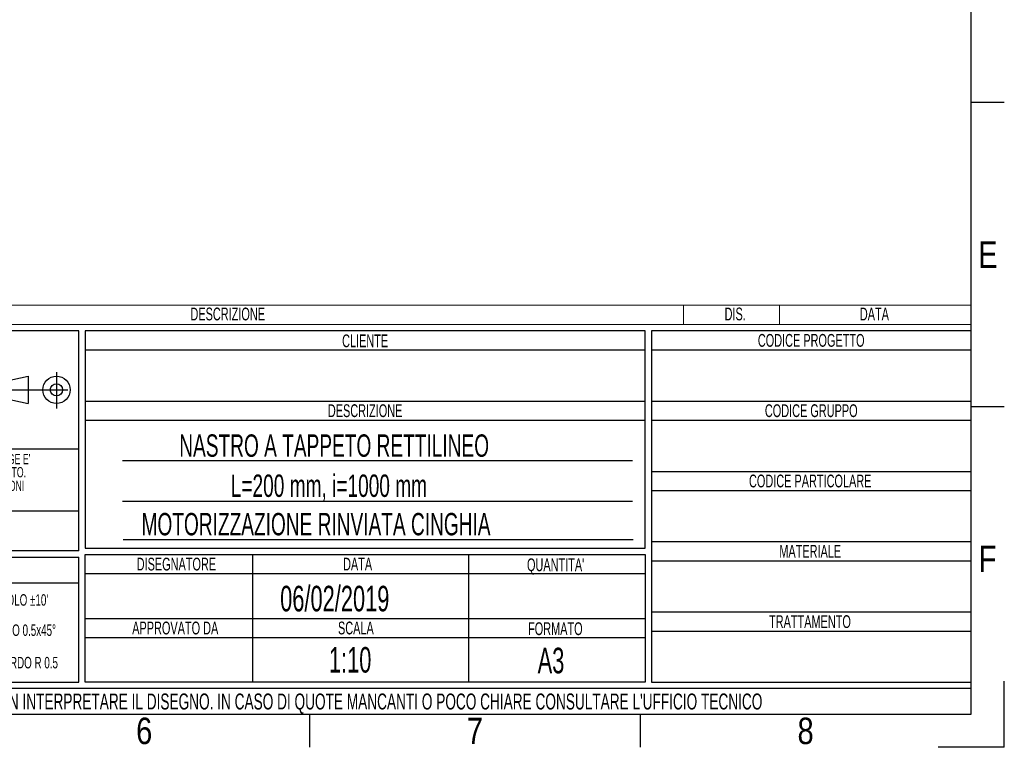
# Model space of a CAD drawing. Header units: millimetres. Extents: x 0 to 420, y 0 to 299.
# Tile 45 of 72: x 266 to 420, y 0 to 114. Entities that reach past the tile are written whole.
import ezdxf
from ezdxf.enums import TextEntityAlignment as Align

# ---------------------------------------------------------------- set-up
doc = ezdxf.new("R2010")
doc.units = ezdxf.units.MM
doc.linetypes.add('CENTERX2', pattern=[20.32, 12.7, -2.54, 2.54, -2.54])
doc.layers.add('CARTIGLIO', color=140, linetype='Continuous')
doc.styles.add('SLDTEXTSTYLE0', font='TXT', dxfattribs={"width": 0.638298})
doc.styles.add('SLDTEXTSTYLE1', font='TXT', dxfattribs={"width": 0.675})
doc.styles.add('SLDTEXTSTYLE2', font='TXT', dxfattribs={"width": 0.821468})

# ---------------------------------------------------------------- blocks, each defined once
blk = doc.blocks.new('SW_NOTE_0')
at = {"layer": 'CARTIGLIO', "color": 0, "insert": (7.53, 2.58), "char_height": 2, "attachment_point": 2, "style": 'SLDTEXTSTYLE0'}
blk.add_mtext('TRATTAMENTO', dxfattribs=at)
blk = doc.blocks.new('SW_NOTE_0_1')
at = {"layer": 'CARTIGLIO', "color": 0, "insert": (85.41, 3.22), "char_height": 2.5, "attachment_point": 2, "style": 'SLDTEXTSTYLE0'}
blk.add_mtext("ATTENZIONE: NON INTERPRETARE IL DISEGNO. IN CASO DI QUOTE MANCANTI O POCO CHIARE CONSULTARE L'UFFICIO TECNICO", dxfattribs=at)
blk = doc.blocks.new('SW_NOTE_0_2')
at = {"layer": 'CARTIGLIO', "color": 0, "insert": (3.51, 2.58), "char_height": 2, "attachment_point": 2, "style": 'SLDTEXTSTYLE0'}
blk.add_mtext('SCALA', dxfattribs=at)
blk = doc.blocks.new('SW_NOTE_0_3')
at = {"layer": 'CARTIGLIO', "color": 0, "insert": (8.67, 2.58), "char_height": 2, "attachment_point": 2, "style": 'SLDTEXTSTYLE0'}
blk.add_mtext('APPROVATO DA', dxfattribs=at)
blk = doc.blocks.new('SW_NOTE_0_4')
at = {"layer": 'CARTIGLIO', "color": 0, "insert": (5.4, 2.58), "char_height": 2, "attachment_point": 2, "style": 'SLDTEXTSTYLE0'}
blk.add_mtext('FORMATO', dxfattribs=at)
blk = doc.blocks.new('SW_NOTE_0_5')
at = {"layer": 'CARTIGLIO', "color": 0, "insert": (7.61, 2.58), "char_height": 2, "attachment_point": 2, "style": 'SLDTEXTSTYLE0'}
blk.add_mtext('DISEGNATORE', dxfattribs=at)
blk = doc.blocks.new('SW_NOTE_0_6')
at = {"layer": 'CARTIGLIO', "color": 0, "insert": (2.85, 2.58), "char_height": 2, "attachment_point": 2, "style": 'SLDTEXTSTYLE0'}
blk.add_mtext('DATA', dxfattribs=at)
blk = doc.blocks.new('SW_NOTE_0_7')
at = {"layer": 'CARTIGLIO', "color": 0, "insert": (5.56, 2.58), "char_height": 2, "attachment_point": 2, "style": 'SLDTEXTSTYLE0'}
blk.add_mtext("QUANTITA'", dxfattribs=at)
blk = doc.blocks.new('SW_NOTE_0_8')
at = {"layer": 'CARTIGLIO', "color": 0, "insert": (7.1, 2.58), "char_height": 2, "attachment_point": 2, "style": 'SLDTEXTSTYLE0'}
blk.add_mtext('DESCRIZIONE', dxfattribs=at)
blk = doc.blocks.new('SW_NOTE_0_9')
at = {"layer": 'CARTIGLIO', "color": 0, "insert": (4.23, 2.58), "char_height": 2, "attachment_point": 2, "style": 'SLDTEXTSTYLE0'}
blk.add_mtext('CLIENTE', dxfattribs=at)
blk = doc.blocks.new('SW_NOTE_0_10')
at = {"layer": 'CARTIGLIO', "color": 0, "insert": (5.69, 2.58), "char_height": 2, "attachment_point": 2, "style": 'SLDTEXTSTYLE0'}
blk.add_mtext('MATERIALE', dxfattribs=at)
blk = doc.blocks.new('SW_NOTE_0_11')
at = {"layer": 'CARTIGLIO', "color": 0, "insert": (12.15, 2.58), "char_height": 2, "attachment_point": 2, "style": 'SLDTEXTSTYLE0'}
blk.add_mtext('CODICE PARTICOLARE', dxfattribs=at)
blk = doc.blocks.new('SW_NOTE_0_12')
at = {"layer": 'CARTIGLIO', "color": 0, "insert": (9.55, 2.58), "char_height": 2, "attachment_point": 2, "style": 'SLDTEXTSTYLE0'}
blk.add_mtext('CODICE GRUPPO', dxfattribs=at)
blk = doc.blocks.new('SW_NOTE_0_13')
at = {"layer": 'CARTIGLIO', "color": 0, "insert": (10.69, 2.58), "char_height": 2, "attachment_point": 2, "style": 'SLDTEXTSTYLE0'}
blk.add_mtext('CODICE PROGETTO', dxfattribs=at)
blk = doc.blocks.new('SW_NOTE_0_14')
at = {"layer": 'CARTIGLIO', "color": 0, "insert": (6.68, 2.32), "char_height": 1.8, "attachment_point": 2, "style": 'SLDTEXTSTYLE0'}
blk.add_mtext("ANGOLO ±10'", dxfattribs=at)
blk = doc.blocks.new('SW_NOTE_0_15')
at = {"layer": 'CARTIGLIO', "color": 0, "insert": (23.94, 3.87), "char_height": 3, "attachment_point": 2, "style": 'SLDTEXTSTYLE0'}
blk.add_mtext('TOLLERANZE DI LAVORAZIONE', dxfattribs=at)
blk = doc.blocks.new('SW_NOTE_0_16')
at = {"layer": 'CARTIGLIO', "color": 0, "insert": (21.07, 5.8), "char_height": 4.5, "attachment_point": 2, "style": 'SLDTEXTSTYLE1'}
blk.add_mtext('CONFIDENZIALE', dxfattribs=at)
blk = doc.blocks.new('SW_NOTE_0_17')
at = {"layer": 'CARTIGLIO', "color": 0, "insert": (28.04, 2.06), "char_height": 1.6, "attachment_point": 2, "style": 'SLDTEXTSTYLE0'}
blk.add_mtext('DISEGNO ESEGUITO CON CAD NON SONO AMMESSE VARIAZIONI', dxfattribs=at)
blk = doc.blocks.new('SW_NOTE_0_18')
at = {"layer": 'CARTIGLIO', "color": 0, "insert": (27.34, 2.06), "char_height": 1.6, "attachment_point": 2, "style": 'SLDTEXTSTYLE0'}
blk.add_mtext('VIETATO RIPRODURRE O COMUNICARNE A TERZI IL CONTENUTO.', dxfattribs=at)
blk = doc.blocks.new('SW_NOTE_0_19')
at = {"layer": 'CARTIGLIO', "color": 0, "insert": (7.59, 2.32), "char_height": 1.8, "attachment_point": 2, "style": 'SLDTEXTSTYLE0'}
blk.add_mtext('SMUSSO 0.5x45°', dxfattribs=at)
blk = doc.blocks.new('SW_NOTE_0_21')
at = {"layer": 'CARTIGLIO', "color": 0, "char_height": 1.6, "attachment_point": 2, "style": 'SLDTEXTSTYLE0'}
for s, insert in [("DISEGNO DI PROPRIETA'", (10.28, 2.06)), ('ALUSIC srl', (25.45, 2.06)), (". A TERMINI DI LEGGE E'", (39.41, 2.06))]:
    blk.add_mtext(s, dxfattribs=dict(at, insert=insert))
blk = doc.blocks.new('SW_NOTE_0_22')
at = {"layer": 'CARTIGLIO', "color": 0, "insert": (8.57, 2.32), "char_height": 1.8, "attachment_point": 2, "style": 'SLDTEXTSTYLE0'}
blk.add_mtext('RACCORDO R 0.5', dxfattribs=at)
blk = doc.blocks.new('SW_NOTE_0_28')
at = {"layer": 'CARTIGLIO', "color": 0, "insert": (2.85, 2.58), "char_height": 2, "attachment_point": 2, "style": 'SLDTEXTSTYLE0'}
blk.add_mtext('DATA', dxfattribs=at)
blk = doc.blocks.new('SW_NOTE_0_29')
at = {"layer": 'CARTIGLIO', "color": 0, "insert": (7.1, 2.58), "char_height": 2, "attachment_point": 2, "style": 'SLDTEXTSTYLE0'}
blk.add_mtext('DESCRIZIONE', dxfattribs=at)
blk = doc.blocks.new('SW_NOTE_0_30')
at = {"layer": 'CARTIGLIO', "color": 0, "insert": (1.97, 2.58), "char_height": 2, "attachment_point": 2, "style": 'SLDTEXTSTYLE0'}
blk.add_mtext('DIS.', dxfattribs=at)
blk = doc.blocks.new('Cartiglio ALUSIC')
at = {"color": 161, "linetype": 'Continuous', "lineweight": 18}
for p, q in [((113.97, 154), (313.62, 154)), ((268.62, 154), (268.62, 151)), ((283.62, 154), (283.62, 151)), ((313.62, 151), (313.62, 154)), ((113.97, 151), (313.62, 151))]:
    blk.add_line(p, q, dxfattribs=at)
at = {"layer": 'CARTIGLIO'}
for p, q in [((173.97, 150), (113.97, 150)), ((173.97, 115.55), (173.97, 150)), ((262.62, 150), (174.97, 150)), ((174.97, 150), (174.97, 116)), ((262.62, 116), (262.62, 150)), ((313.62, 150), (263.62, 150)), ((263.62, 150), (263.62, 95)), ((313.62, 95), (313.62, 150)), ((174.97, 147), (262.62, 147)), ((263.62, 147), (313.62, 147)), ((160.56, 141.71), (166.06, 142.89)), ((166.06, 142.89), (166.06, 138.61)), ((160.56, 139.79), (166.06, 138.61)), ((174.97, 139), (262.62, 139)), ((263.62, 139), (313.62, 139)), ((174.97, 136), (262.62, 136)), ((263.62, 136), (313.62, 136)), ((113.97, 131.5), (173.97, 131.5)), ((260.62, 129.67), (180.8, 129.67)), ((263.62, 128), (313.62, 128)), ((263.62, 125), (313.62, 125)), ((180.8, 123.31), (260.62, 123.31)), ((173.97, 121.76), (113.97, 121.76)), ((180.92, 117.32), (260.74, 117.32)), ((173.97, 115.55), (113.97, 115.55)), ((174.97, 116), (262.62, 116)), ((263.62, 117), (313.62, 117)), ((113.97, 114.55), (173.97, 114.55)), ((173.97, 95), (173.97, 114.55)), ((174.97, 115), (262.62, 115)), ((174.97, 95), (174.97, 115)), ((201.14, 115), (201.14, 95)), ((234.97, 115), (234.97, 95)), ((262.62, 115), (262.62, 95)), ((263.62, 114), (313.62, 114)), ((174.97, 112), (262.62, 112)), ((173.96, 110.49), (113.96, 110.49)), ((174.97, 105), (262.62, 105)), ((263.62, 106), (313.62, 106)), ((174.97, 102), (262.62, 102)), ((263.62, 103), (313.62, 103)), ((113.97, 95), (173.97, 95)), ((313.62, 94), (113.97, 94)), ((262.62, 95), (174.97, 95)), ((263.62, 95), (313.62, 95)), ((313.62, 90), (313.62, 94)), ((113.97, 90), (313.62, 90))]:
    blk.add_line(p, q, dxfattribs=at)
at = {"layer": 'CARTIGLIO', "linetype": 'CENTERX2'}
for p, q in [((170.49, 143.5), (170.49, 137.84)), ((159.56, 140.75), (173.38, 140.75))]:
    blk.add_line(p, q, dxfattribs=at)
at = {"layer": 'CARTIGLIO', "linetype": 'Continuous'}
blk.add_line((113.97, 90), (313.62, 90), dxfattribs=at)
at = {"layer": 'CARTIGLIO'}
for radius in [2.14, 0.957]:
    blk.add_circle((170.49, 140.75), radius, dxfattribs=at)
at = {"layer": 'CARTIGLIO', "color": 140}
for name, p in [('SW_NOTE_0_29', (190.19, 151.04)), ('SW_NOTE_0_30', (274.72, 151.04)), ('SW_NOTE_0_28', (295.62, 151.04)), ('SW_NOTE_0_9', (214.56, 146.84)), ('SW_NOTE_0_13', (277.89, 146.91)), ('SW_NOTE_0_8', (211.69, 135.91)), ('SW_NOTE_0_12', (279.04, 135.91)), ('SW_NOTE_0_21', (118.97, 128.66)), ('SW_NOTE_0_18', (116.35, 126.61)), ('SW_NOTE_0_17', (115.64, 124.47)), ('SW_NOTE_0_11', (276.28, 124.91)), ('SW_NOTE_0_16', (122.24, 115.47)), ('SW_NOTE_0_10', (282.74, 113.91)), ('SW_NOTE_0_15', (119.54, 110.32)), ('SW_NOTE_0_5', (181.65, 111.91)), ('SW_NOTE_0_6', (214.76, 111.91)), ('SW_NOTE_0_7', (243.03, 111.8)), ('SW_NOTE_0_14', (157.6, 106.46)), ('SW_NOTE_0', (280.86, 102.91)), ('SW_NOTE_0_19', (156.67, 101.73)), ('SW_NOTE_0_3', (180.41, 101.91)), ('SW_NOTE_0_2', (213.83, 101.91)), ('SW_NOTE_0_4', (243.15, 101.8)), ('SW_NOTE_0_22', (155.63, 96.65)), ('SW_NOTE_0_1', (127.63, 90.02))]:
    blk.add_blockref(name, p, dxfattribs=at)
at = {"layer": 'CARTIGLIO', "color": 140, "style": 'SLDTEXTSTYLE0', "width": 0.638298}
for tag, height, p in [('AUTOATTR1', 3.5, (223.45, 133.7)), ('AUTOATTR2', 3.5, (221.93, 127.42)), ('AUTOATTR11', 3.5, (224.55, 121.41)), ('AUTOATTR8', 4, (219.24, 110)), ('AUTOATTR9', 4, (218.12, 100.42)), ('AUTOATTR0', 4, (249.03, 100.31))]:
    blk.add_attdef(tag, text='', height=height, dxfattribs=at).set_placement(p, align=Align.TOP_CENTER)
at = {"layer": 'CARTIGLIO', "color": 140}
for tag in ['AUTOATTR13', 'AUTOATTR12', 'AUTOATTR10', 'AUTOATTR7', 'AUTOATTR6', 'AUTOATTR5', 'AUTOATTR4', 'AUTOATTR3']:
    blk.add_attdef(tag, (0, 0), '', height=4, dxfattribs=at)

msp = doc.modelspace()

# ---------------------------------------------------------------- linework, layer by layer
at = {"layer": 'CARTIGLIO', "linetype": 'Continuous'}
for p, q in [((414.8274, 5.171), (414.8274, 291.8226)), ((420.0016, 100.894), (414.8274, 100.894)), ((420.0016, 53.2912), (414.8274, 53.2912)), ((420.0016, -0.0032), (420.0016, 10.3452)), ((5.1801, 5.171), (414.8274, 5.171)), ((215.1758, 5.171), (414.8274, 5.171)), ((311.3431, -0.0032), (311.3431, 5.171)), ((363.0852, -0.0032), (363.0852, 5.171)), ((420.0016, -0.0032), (409.6532, -0.0032))]:
    msp.add_line(p, q, dxfattribs=at)
at = {"layer": 'CARTIGLIO'}
msp.add_line((215.1774, 5.171), (414.8274, 5.171), dxfattribs=at)

# ---------------------------------------------------------------- block references
ref = msp.add_blockref('Cartiglio ALUSIC', (101.2063, -84.828), dxfattribs=at)
ref.add_attrib('AUTOATTR11', 'MOTORIZZAZIONE RINVIATA CINGHIA', dxfattribs={"color": 140, "height": 3.5, "style": 'SLDTEXTSTYLE0', "width": 0.638298}).set_placement((285.0108, 32.1118), align=Align.BOTTOM_LEFT)
ref.add_attrib('AUTOATTR9', '1:10', dxfattribs={"color": 140, "height": 4, "style": 'SLDTEXTSTYLE0', "width": 0.638298}).set_placement((314.3285, 10.486), align=Align.BOTTOM_LEFT)
ref.add_attrib('AUTOATTR8', '06/02/2019', dxfattribs={"color": 140, "height": 4, "style": 'SLDTEXTSTYLE0', "width": 0.638298}).set_placement((306.7007, 20.0651), align=Align.BOTTOM_LEFT)
ref.add_attrib('AUTOATTR2', 'L=200 mm, i=1000 mm', dxfattribs={"color": 140, "height": 3.5, "style": 'SLDTEXTSTYLE0', "width": 0.638298}).set_placement((298.9635, 38.123), align=Align.BOTTOM_LEFT)
ref.add_attrib('AUTOATTR1', 'NASTRO A TAPPETO RETTILINEO', dxfattribs={"color": 140, "height": 3.5, "style": 'SLDTEXTSTYLE0', "width": 0.638298}).set_placement((290.9135, 44.4016), align=Align.BOTTOM_LEFT)
ref.add_attrib('AUTOATTR0', 'A3', dxfattribs={"color": 140, "height": 4, "style": 'SLDTEXTSTYLE0', "width": 0.638298}).set_placement((346.9888, 10.3744), align=Align.BOTTOM_LEFT)

# ---------------------------------------------------------------- texts
at = {"layer": 'CARTIGLIO', "char_height": 4.1394, "attachment_point": 2, "style": 'SLDTEXTSTYLE2'}
for s, insert in [('E', (417.4255, 79.1458)), ('F', (417.3682, 31.543)), ('6', (285.4283, 4.6371)), ('7', (337.1705, 4.6371)), ('8', (388.9127, 4.6371))]:
    msp.add_mtext(s, dxfattribs=dict(at, insert=insert))

doc.saveas('drawing.dxf')
